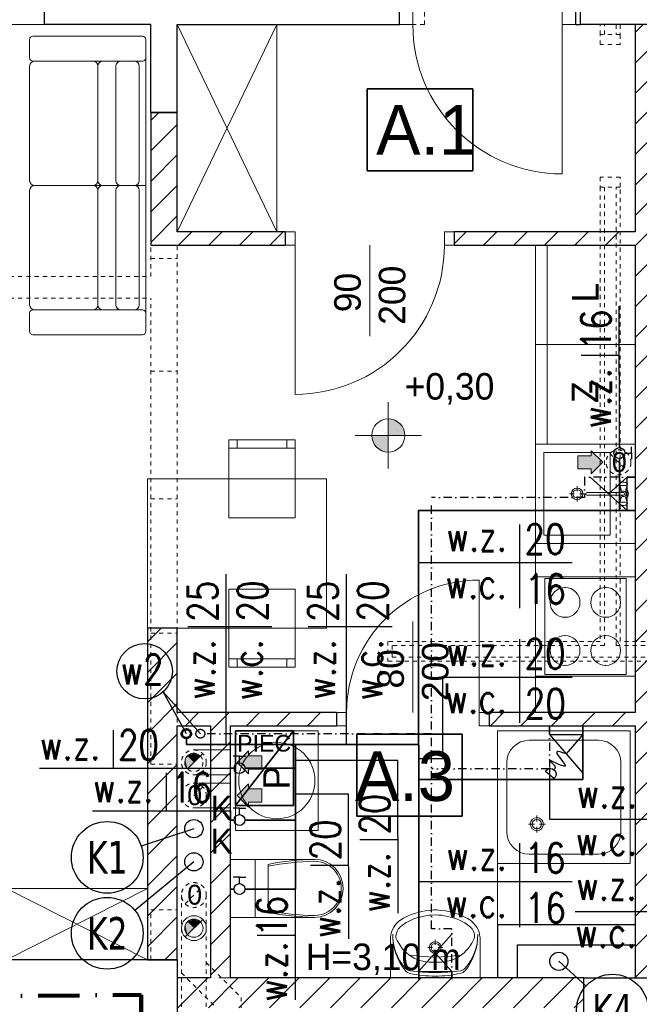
# Model space of a CAD drawing. Extents: x -220312 to -8310, y -91840 to 81907.
# Tile 27 of 128: x -188322 to -184587, y -3684 to 2255. Entities that reach past the tile are written whole.
import ezdxf
from ezdxf.enums import TextEntityAlignment as Align

# ---------------------------------------------------------------- set-up
doc = ezdxf.new("R2010")
doc.units = 0
doc.header["$MEASUREMENT"] = 0
doc.set_wipeout_variables(frame=1)
for name, pattern in [('CENTER2', [1.125, 0.75, -0.125, 0.125, -0.125]), ('DASHDOT', [1, 0.5, -0.25, 0, -0.25]), ('Hidden Line', [50, 25, -25]), ('Krawędzie ukryte', [150, 100, -50]), ('Kreski i kropki', [450, 250, -100, 0, -100])]:
    doc.linetypes.add(name, pattern=pattern)
for name, color, linetype in [('#armatura', 7, 'Continuous'), ('#kan_san-op', 34, 'Continuous'), ('#opisy', 252, 'Continuous'), ('BATERIA', 3, 'Continuous'), ('srednice', 3, 'Continuous')]:
    doc.layers.add(name, color=color, linetype=linetype)
for name, color, linetype, lineweight, true_color in [('Arch drzwi_Nr_Pióra__4', 7, 'Continuous', 9, 0x029e21), ('Arch okna_Nr_Pióra__4', 7, 'Continuous', 9, 0x029e21), ('arch wypelnienia_Nr_Pióra__89', 7, 'Continuous', 20, 0x71cebe), ('Arch wyposarzenie_Nr_Pióra__9', 7, 'Continuous', 13, 0x3dad99), ('Arch wyposazenie_Nr_Pióra__3', 7, 'Continuous', 18, 0xff6600), ('Arch wyposazenie_Nr_Pióra__9', 7, 'Continuous', 13, 0x3dad99), ('Arch ściany zewnętrzne_Nr_Pióra__9', 7, 'Continuous', 13, 0x3dad99)]:
    doc.layers.add(name, color=color, linetype=linetype, lineweight=lineweight, true_color=true_color)
for name, color, linetype, lineweight in [('Arch IS_Nr_Pióra__52', 34, 'Continuous', 25), ('Arch kominy_Nr_Pióra__1', 7, 'Continuous', 25), ('Arch kominy_Nr_Pióra__10', 134, 'Continuous', 18), ('Arch kominy_Nr_Pióra__21', 7, 'Continuous', 9), ('Arch opisy_Nr_Pióra__21', 7, 'Continuous', 9), ('arch wypelnienia_Nr_Pióra__21', 7, 'Continuous', 9), ('Arch wyposazenie_Nr_Pióra__26', 5, 'Continuous', 35), ('Arch ściany nośne_Nr_Pióra__21', 7, 'Continuous', 9), ('Arch ściany nośne_Nr_Pióra__27', 7, 'Continuous', 30), ('Drzwi ArchiCAD_Nr_Pióra__27', 7, 'Continuous', 30), ('Drzwi ArchiCAD_Nr_Pióra__5', 7, 'Continuous', 13), ('INWENT KONST. DREWNIANA_Nr_Pióra__20', 1, 'Continuous', 100), ('INWENT OPISY_Nr_Pióra__52', 34, 'Continuous', 25), ('INWENT RZĘDNE_Nr_Pióra__21', 7, 'Continuous', 9), ('INWENT WYMIARY_Nr_Pióra__21', 7, 'Continuous', 9), ('INWENT. DRZWI_Nr_Pióra__101', 8, 'Continuous', 13), ('INWENT.ŚCIANY_Nr_Pióra__1', 7, 'Continuous', 25), ('INWENT.ŚCIANY_Nr_Pióra__101', 8, 'Continuous', 13), ('IS_Ciepła_woda', 1, 'DASHDOT', 30), ('Istniejące stropy_Nr_Pióra__5', 7, 'Continuous', 13), ('PODKŁAD', 252, 'Continuous', 35), ('woda', 5, 'Continuous', 53), ('woda zimna', 5, 'Continuous', 35)]:
    doc.layers.add(name, color=color, linetype=linetype, lineweight=lineweight)
doc.styles.add('GENERATED_STYLE_2', font='txt')
doc.styles.add('GENERATED_STYLE_4', font='txt')
doc.styles.add('GENERATED_STYLE_6', font='txt')
doc.styles.add('GENERATED_STYLE_8', font='arial.ttf')
doc.styles.add('GLOWNE', font='verdana.ttf')
doc.styles.add('ROMANS', font='romans.shx', dxfattribs={"width": 0.85, "height": 0.11})
pattern_1 = [(45, (0, 0), (-91.92388, 91.92388), [])]

# ---------------------------------------------------------------- blocks, each defined once
blk = doc.blocks.new('parter')
at = {"layer": 'Arch ściany nośne_Nr_Pióra__21', "linetype": 'Continuous'}
h = blk.add_hatch(dxfattribs=at)
h.set_pattern_fill('Common_Brick', color=252, style=0, pattern_type=2)
h.set_pattern_definition(pattern_1)
h.paths.add_polyline_path([(-184972.4, 2644.9), (-184972.4, 2224.9), (-184942.4, 2224.9), (-184942.4, 2644.9)], flags=0)
h = blk.add_hatch(dxfattribs=at)
h.set_pattern_fill('Common_Brick', color=252, style=0, pattern_type=2)
h.set_pattern_definition(pattern_1)
h.paths.add_polyline_path([(-184612.4, 2224.9), (-184612.4, -3525.1), (-184432.4, -3525.1), (-184432.4, 2224.9)], flags=0)
h = blk.add_hatch(dxfattribs=at)
h.set_pattern_fill('Common_Brick', color=252, style=0, pattern_type=2)
h.set_pattern_definition(pattern_1)
h.paths.add_polyline_path([(-187372.4, 974.9), (-187372.4, 1694.9), (-187532.4, 1694.9), (-187532.4, 894.9)], flags=0)
h = blk.add_hatch(dxfattribs=at)
h.set_pattern_fill('Common_Brick', color=252, style=0, pattern_type=2)
h.set_pattern_definition(pattern_1)
h.paths.add_polyline_path([(-187372.4, 974.9), (-187532.4, 894.9), (-186722.4, 894.9), (-186722.4, 974.9)], flags=0)
h = blk.add_hatch(dxfattribs=at)
h.set_pattern_fill('Common_Brick', color=252, style=0, pattern_type=2)
h.set_pattern_definition(pattern_1)
h.paths.add_polyline_path([(-184612.4, 974.9), (-185702.4, 974.9), (-185702.4, 894.9), (-184612.4, 894.9)], flags=0)
h = blk.add_hatch(dxfattribs=at)
h.set_pattern_fill('Common_Brick', color=252, style=0, pattern_type=2)
h.set_pattern_definition(pattern_1)
h.paths.add_polyline_path([(-187372.4, -3415.1), (-187372.4, -1415.1), (-187552.4, -1415.1), (-187552.4, -3415.1)], flags=0)
h = blk.add_hatch(dxfattribs=at)
h.set_pattern_fill('Common_Brick', color=252, style=0, pattern_type=2)
h.set_pattern_definition(pattern_1)
h.paths.add_polyline_path([(-187372.4, -1925.1), (-187372.4, -2005.1), (-186412.4, -2005.1), (-186412.4, -1925.1)], flags=0)
h = blk.add_hatch(dxfattribs=at)
h.set_pattern_fill('Common_Brick', color=252, style=0, pattern_type=2)
h.set_pattern_definition(pattern_1)
h.paths.add_polyline_path([(-184612.4, -1925.1), (-185492.4, -1925.1), (-185492.4, -2005.1), (-184612.4, -2005.1)], flags=0)
h = blk.add_hatch(dxfattribs=at)
h.set_pattern_fill('Common_Brick', color=252, style=0, pattern_type=2)
h.set_pattern_definition(pattern_1)
h.paths.add_polyline_path([(-187052.4, -3525.1), (-187052.4, -2005.1), (-187172.4, -2005.1), (-187172.4, -3525.1)], flags=0)
h = blk.add_hatch(dxfattribs=at)
h.set_pattern_fill('Common_Brick', color=252, style=0, pattern_type=2)
h.set_pattern_definition(pattern_1)
h.paths.add_polyline_path([(-184922.4, -3525.1), (-187372.4, -3525.1), (-187372.4, -3705.1), (-184922.4, -3705.1)], flags=0)
at = {"layer": 'INWENT RZĘDNE_Nr_Pióra__21', "linetype": 'Continuous'}
for points in [[(-186100.3, -253), (-186000.3, -253), (-186008, -214.7), (-186029.6, -182.3), (-186062.1, -160.6), (-186100.3, -153)], [(-186100.3, -253), (-186200.3, -253), (-186192.7, -291.3), (-186171, -323.7), (-186138.6, -345.4), (-186100.3, -353)]]:
    blk.add_hatch(color=252, dxfattribs=at).paths.add_polyline_path(points, flags=0)
at = {"color": 252}
for p, q in [((-186227.1, 1343.6), (-186227.1, 1837.8)), ((-186227.1, 1837.8), (-185591.8, 1837.8)), ((-185591.8, 1837.8), (-185591.8, 1343.6)), ((-185591.8, 1343.6), (-186227.1, 1343.6)), ((-186290.4, -2549.8), (-186290.4, -2055.7)), ((-186290.4, -2055.7), (-185655.1, -2055.7)), ((-185655.1, -2055.7), (-185655.1, -2549.8)), ((-185655.1, -2549.8), (-186290.4, -2549.8))]:
    blk.add_line(p, q, dxfattribs=at)
at = {"layer": 'Arch IS_Nr_Pióra__52', "color": 252, "linetype": 'Continuous'}
for centre in [(-187272.4, -2625.1), (-187272.4, -2825.1), (-185072.4, -3425.1)]:
    blk.add_circle(centre, 55, dxfattribs=at)
at = {"layer": 'Arch kominy_Nr_Pióra__1', "color": 252, "linetype": 'Continuous'}
for points in [[(-184877.4, -485.1), (-184877.4, -345.1), (-184807.4, -415.1)], [(-184877.4, -455.1), (-184957.4, -375.1), (-184877.4, -375.1)], [(-184957.4, -455.1), (-184957.4, -375.1), (-184877.4, -455.1)], [(-186942.4, -2295.1), (-187012.4, -2225.1), (-186942.4, -2155.1)], [(-186862.4, -2265.1), (-186942.4, -2185.1), (-186862.4, -2185.1)], [(-186942.4, -2265.1), (-186942.4, -2185.1), (-186862.4, -2265.1)], [(-186942.4, -2495.1), (-187012.4, -2425.1), (-186942.4, -2355.1)], [(-186862.4, -2465.1), (-186942.4, -2385.1), (-186862.4, -2385.1)], [(-186942.4, -2465.1), (-186942.4, -2385.1), (-186862.4, -2465.1)]]:
    blk.add_solid(points, dxfattribs=at)
at = {"layer": 'Arch kominy_Nr_Pióra__21', "color": 252, "linetype": 'Continuous'}
for p, q in [((-184877.4, -345.1), (-184807.4, -415.1)), ((-184877.4, -375.1), (-184877.4, -345.1)), ((-184957.4, -375.1), (-184877.4, -375.1)), ((-184957.4, -375.1), (-184957.4, -455.1)), ((-184807.4, -415.1), (-184877.4, -485.1)), ((-184957.4, -455.1), (-184877.4, -455.1)), ((-184877.4, -455.1), (-184877.4, -485.1)), ((-187272.4, -2150.1), (-187052.4, -2150.1)), ((-187052.4, -2150.1), (-187052.4, -2300.1)), ((-186942.4, -2155.1), (-187012.4, -2225.1)), ((-186942.4, -2185.1), (-186942.4, -2155.1)), ((-186862.4, -2185.1), (-186942.4, -2185.1)), ((-186862.4, -2185.1), (-186862.4, -2265.1)), ((-187012.4, -2225.1), (-186942.4, -2295.1)), ((-187272.4, -2300.1), (-187052.4, -2300.1)), ((-186862.4, -2265.1), (-186942.4, -2265.1)), ((-186942.4, -2265.1), (-186942.4, -2295.1)), ((-187272.4, -2350.1), (-187052.4, -2350.1)), ((-187052.4, -2350.1), (-187052.4, -2500.1)), ((-186942.4, -2355.1), (-187012.4, -2425.1)), ((-186942.4, -2385.1), (-186942.4, -2355.1)), ((-187012.4, -2425.1), (-186942.4, -2495.1)), ((-186862.4, -2385.1), (-186942.4, -2385.1)), ((-186862.4, -2385.1), (-186862.4, -2465.1)), ((-186862.4, -2465.1), (-186942.4, -2465.1)), ((-186942.4, -2465.1), (-186942.4, -2495.1)), ((-187272.4, -2500.1), (-187052.4, -2500.1)), ((-187219.3, -3172.1), (-187325.4, -3278.2))]:
    blk.add_line(p, q, dxfattribs=at)
at = {"layer": 'Arch kominy_Nr_Pióra__21', "color": 252, "linetype": 'Hidden Line'}
for p, q in [((-184765.4, -362.1), (-184659.3, -468.2)), ((-187219.3, -2172.1), (-187325.4, -2278.2)), ((-187219.3, -2372.1), (-187325.4, -2478.2)), ((-187347.4, -3025.1), (-187347.4, -3705.1)), ((-187325.4, -3078.2), (-187219.3, -2972.1)), ((-187197.4, -3025.1), (-187197.4, -3705.1)), ((-187197.4, -3433), (-186987.4, -3643)), ((-187347.4, -3495.1), (-187137.4, -3705.1)), ((-186987.4, -3643), (-186987.4, -3705.1))]:
    blk.add_line(p, q, dxfattribs=at)
for centre, radius in [((-184712.4, -415.1), 75), ((-187272.4, -2225.1), 75), ((-187272.4, -2225.1), 55), ((-187272.4, -2425.1), 75), ((-187272.4, -3025.1), 75)]:
    blk.add_circle(centre, radius, dxfattribs=at)
at = {"layer": 'Arch kominy_Nr_Pióra__21', "color": 252, "linetype": 'Continuous'}
for radius in [75, 55]:
    blk.add_circle((-187272.4, -3225.1), radius, dxfattribs=at)
at = {"layer": 'Arch okna_Nr_Pióra__4', "color": 252, "linetype": 'Continuous'}
for p, q in [((-185952.4, 2224.9), (-185952.4, 2299.9)), ((-185052.4, 2224.9), (-185052.4, 2299.9)), ((-190482.4, 2224.9), (-188172.4, 2224.9)), ((-185952.4, 2224.9), (-186032.4, 2224.9)), ((-185052.4, 2224.9), (-185052.4, 1324.9)), ((-184972.4, 2224.9), (-185052.4, 2224.9)), ((-186212.4, 894.9), (-186212.4, 344.9)), ((-185952.4, -1375.1), (-185952.4, -1925.1))]:
    blk.add_line(p, q, dxfattribs=at)
blk.add_arc((-185052.4, 2224.9), 900, 180, 270, dxfattribs=at)
at = {"layer": 'Arch opisy_Nr_Pióra__21', "color": 252, "linetype": 'Continuous'}
for p, q in [((-186227.1, 1343.6), (-186227.1, 1837.8)), ((-186227.1, 1837.8), (-185591.8, 1837.8)), ((-185591.8, 1837.8), (-185591.8, 1343.6)), ((-185591.8, 1343.6), (-186227.1, 1343.6)), ((-186290.4, -2549.8), (-186290.4, -2055.7)), ((-186290.4, -2055.7), (-185655.1, -2055.7)), ((-185655.1, -2055.7), (-185655.1, -2549.8)), ((-185655.1, -2549.8), (-186290.4, -2549.8))]:
    blk.add_line(p, q, dxfattribs=at)
at = {"layer": 'arch wypelnienia_Nr_Pióra__21', "color": 252, "linetype": 'Continuous'}
for p, q in [((-187311.3, -2264), (-187233.5, -2186.3)), ((-187311.3, -3264), (-187233.5, -3186.3))]:
    blk.add_line(p, q, dxfattribs=at)
for centre, start, end in [((-187272.4, -2225.1), 45, 180), ((-187272.4, -2225.1), 180, 225), ((-187272.4, -3225.1), 45, 180), ((-187272.4, -3225.1), 180, 225)]:
    blk.add_arc(centre, 55, start, end, dxfattribs=at)
at = {"layer": 'arch wypelnienia_Nr_Pióra__89', "color": 252, "linetype": 'Continuous'}
for points in [[(-187311.3, -2264), (-187323.2, -2215), (-187311.3, -2186.3)], [(-187272.4, -2225.1), (-187311.3, -2186.3), (-187272.4, -2170.1)], [(-187311.3, -2264), (-187311.3, -2186.3), (-187272.4, -2225.1)], [(-187272.4, -2225.1), (-187272.4, -2170.1), (-187233.5, -2186.3)], [(-187323.2, -2246.2), (-187327.4, -2225.1), (-187323.2, -2215)], [(-187323.2, -2246.2), (-187323.2, -2215), (-187311.3, -2264)], [(-187311.3, -3264), (-187323.2, -3215), (-187311.3, -3186.3)], [(-187272.4, -3225.1), (-187311.3, -3186.3), (-187272.4, -3170.1)], [(-187311.3, -3264), (-187311.3, -3186.3), (-187272.4, -3225.1)], [(-187272.4, -3225.1), (-187272.4, -3170.1), (-187233.5, -3186.3)], [(-187323.2, -3246.2), (-187327.4, -3225.1), (-187323.2, -3215)], [(-187323.2, -3246.2), (-187323.2, -3215), (-187311.3, -3264)]]:
    blk.add_solid(points, dxfattribs=at)
at = {"layer": 'Arch wyposarzenie_Nr_Pióra__9', "color": 252, "linetype": 'Continuous'}
for p, q in [((-184962.4, -588.5), (-184962.4, -559.7)), ((-184704.9, -544.8), (-184706.4, -547.6)), ((-184694.4, -585), (-184706.4, -547.6)), ((-184706.4, -547.6), (-184704.9, -550.4)), ((-184704.9, -544.8), (-184701.2, -539.6)), ((-184704.9, -550.4), (-184700.8, -552.8)), ((-184697.7, -537.5), (-184701.2, -539.6)), ((-184700.8, -552.8), (-184694.4, -554.7)), ((-184692.4, -536), (-184697.7, -537.5)), ((-184694.4, -554.7), (-184686.5, -555.6)), ((-184685.9, -535.2), (-184692.4, -536)), ((-184686.5, -555.6), (-184678.2, -555.6)), ((-184678.9, -535.2), (-184685.9, -535.2)), ((-184672.4, -536), (-184678.9, -535.2)), ((-184678.2, -555.6), (-184670.4, -554.7)), ((-184667.1, -537.5), (-184672.4, -536)), ((-184670.4, -554.7), (-184664, -552.8)), ((-184670.3, -585), (-184658.4, -547.6)), ((-184663.6, -539.6), (-184667.1, -537.5)), ((-184664, -552.8), (-184659.8, -550.4)), ((-184659.8, -544.8), (-184663.6, -539.6)), ((-184658.4, -547.6), (-184659.8, -544.8)), ((-184659.8, -550.4), (-184658.4, -547.6)), ((-185007.9, -605.1), (-184979.1, -605.1)), ((-184962.4, -650.6), (-184962.4, -621.8)), ((-184945.7, -605.1), (-184916.9, -605.1)), ((-184681, -597.3), (-184901.2, -597.3)), ((-184901.2, -613), (-184681, -613)), ((-184694.4, -625.2), (-184706.4, -662.7)), ((-184670.3, -625.2), (-184658.4, -662.7)), ((-184704.9, -659.9), (-184706.4, -662.7)), ((-184706.4, -662.7), (-184704.9, -665.5)), ((-184700.8, -657.5), (-184704.9, -659.9)), ((-184704.9, -665.5), (-184701.2, -670.7)), ((-184701.2, -670.7), (-184697.7, -672.8)), ((-184694.4, -655.6), (-184700.8, -657.5)), ((-184697.7, -672.8), (-184692.4, -674.3)), ((-184686.5, -654.7), (-184694.4, -655.6)), ((-184692.4, -674.3), (-184685.9, -675.1)), ((-184678.2, -654.7), (-184686.5, -654.7)), ((-184685.9, -675.1), (-184678.9, -675.1)), ((-184678.9, -675.1), (-184672.4, -674.3)), ((-184670.4, -655.6), (-184678.2, -654.7)), ((-184672.4, -674.3), (-184667.1, -672.8)), ((-184664, -657.5), (-184670.4, -655.6)), ((-184667.1, -672.8), (-184663.6, -670.7)), ((-184659.8, -659.9), (-184664, -657.5)), ((-184659.8, -665.5), (-184663.6, -670.7)), ((-184658.4, -662.7), (-184659.8, -659.9)), ((-184659.8, -665.5), (-184658.4, -662.7)), ((-185442.4, -2035.1), (-185442.4, -3525.1)), ((-185442.4, -2035.1), (-185442.4, -2835.1)), ((-184642.4, -2035.1), (-185442.4, -2035.1)), ((-184642.4, -2035.1), (-184642.4, -2835.1)), ((-184833.6, -2091.4), (-185251.1, -2091.4)), ((-185386.1, -2226.4), (-185386.1, -2643.9)), ((-184698.6, -2226.4), (-184698.6, -2643.9)), ((-185204.6, -2581.8), (-185204.6, -2546.2)), ((-185220.1, -2597.3), (-185255.7, -2597.3)), ((-185204.6, -2648.5), (-185204.6, -2612.9)), ((-185153.4, -2597.3), (-185189, -2597.3)), ((-184833.6, -2778.9), (-185251.1, -2778.9)), ((-184642.4, -2835.1), (-185442.4, -2835.1)), ((-186087.3, -3525.1), (-186087.3, -3296.7)), ((-185817.4, -3325.1), (-185817.4, -3296.3)), ((-185547.3, -3525.1), (-185547.3, -3296.7)), ((-185834.1, -3341.8), (-185862.9, -3341.8)), ((-185817.4, -3387.3), (-185817.4, -3358.5)), ((-185771.9, -3341.8), (-185800.7, -3341.8)), ((-186087.3, -3525.1), (-185547.3, -3525.1)), ((-185732.2, -3525.1), (-185902.3, -3525.1))]:
    blk.add_line(p, q, dxfattribs=at)
for centre, radius in [((-184962.4, -605.1), 35), ((-184962.4, -605.1), 25), ((-186772.4, -2335.1), 230), ((-185204.6, -2597.3), 39.4), ((-185204.6, -2597.3), 28.1), ((-185817.4, -3341.8), 35), ((-185817.4, -3341.8), 25)]:
    blk.add_circle(centre, radius, dxfattribs=at)
for centre, radius, start, end in [((-184682.4, -605.1), 30, 117.97653, 164.77469), ((-184682.4, -605.1), 16.8, 208.05488, 151.94512), ((-184682.4, -605.1), 30, 297.97653, 62.02347), ((-184901.2, -605.1), 7.88, 90, 270), ((-184682.4, -605.1), 30, 195.22531, 242.02347), ((-184682.4, -605.1), 8, 280, 80), ((-185251.1, -2226.4), 135, 90, 180), ((-184833.6, -2226.4), 135, 0, 90), ((-185251.1, -2643.9), 135, 180, 270), ((-184833.6, -2643.9), 135, 270, 0), ((-185803.6, -3558.8), 444.2, 94.20524, 116.2597), ((-185817.3, -3461.8), 316.7, 76.43339, 103.56661), ((-185817.3, -3385.1), 270, 85.98758, 94.01242), ((-185831, -3558.8), 444.2, 63.7403, 85.79476), ((-185950, -3290.8), 137.4, 128.74542, 182.45518), ((-185903, -3349.7), 212.8, 117.15714, 128.68481), ((-185840.7, -3442.5), 293, 99.99776, 129.28506), ((-185793.9, -3442.5), 293, 50.71494, 80.00224), ((-185731.5, -3349.7), 212.8, 51.31519, 62.84286), ((-185684.5, -3290.8), 137.4, 357.54482, 51.25458), ((-185733.8, -3267), 339.6, 179.09275, 219.33522), ((-185768.3, -3265.3), 305.1, 179.32329, 221.47551), ((-185973.3, -3277), 80.9, 130.80161, 183.93061), ((-185900.8, -3267.1), 339.6, 320.74225, 0.98472), ((-185866.3, -3265.3), 305.1, 318.60196, 0.75418), ((-185661.2, -3277), 80.9, 356.06939, 49.19839), ((-185830.2, -3194.1), 240.7, 201.55193, 237.15578), ((-185804.4, -3194.1), 240.7, 302.84422, 338.44807), ((-185817.3, -2414.4), 984.9, 261.17345, 278.82043), ((-185836.6, -3190.2), 240.6, 238.94394, 274.60598), ((-185797.9, -3190.2), 240.6, 265.39402, 301.05606), ((-185963.2, -3437.5), 45, 221.47551, 262.16955), ((-185961.7, -3453.8), 45, 219.33522, 257.30598), ((-185823, -2838.3), 675.9, 257.30598, 270.51028), ((-185812.1, -2339), 1153.8, 262.16955, 269.75502), ((-185823.8, -2339.1), 1153.8, 270.32245, 277.90792), ((-185812.2, -2838.3), 675.9, 269.56719, 282.77149), ((-185671.2, -3437.3), 45, 277.90792, 318.60197), ((-185672.7, -3453.6), 45, 282.77149, 320.74225)]:
    blk.add_arc(centre, radius, start, end, dxfattribs=at)
at = {"layer": 'Arch wyposazenie_Nr_Pióra__26', "color": 252, "linetype": 'Continuous'}
for p, q in [((-186672.4, -2035.1), (-187022.4, -2485.1)), ((-187022.4, -2035.1), (-186672.4, -2035.1)), ((-187022.4, -2485.1), (-187022.4, -2035.1)), ((-186672.4, -2035.1), (-186672.4, -2485.1)), ((-186672.4, -2485.1), (-187022.4, -2485.1))]:
    blk.add_line(p, q, dxfattribs=at)
at = {"layer": 'Arch wyposazenie_Nr_Pióra__3', "color": 252, "linetype": 'Continuous'}
for p, q in [((-184612.4, -1105.1), (-185212.4, -1105.1)), ((-185212.4, -1705.1), (-185212.4, -1105.1)), ((-184667.4, -1115.1), (-185157.4, -1115.1)), ((-185157.4, -1115.1), (-185157.4, -1695.1)), ((-184667.4, -1695.1), (-184667.4, -1115.1)), ((-184612.4, -1705.1), (-184612.4, -1105.1)), ((-184612.4, -1705.1), (-185212.4, -1705.1)), ((-185157.4, -1695.1), (-184667.4, -1695.1))]:
    blk.add_line(p, q, dxfattribs=at)
for centre, start, end in [((-185034.9, -1260.1), 90, 270), ((-185034.9, -1260.1), 270, 90), ((-184789.9, -1260.1), 90, 270), ((-184789.9, -1260.1), 270, 90), ((-185034.9, -1550.1), 90, 270), ((-185034.9, -1550.1), 270, 90), ((-184789.9, -1550.1), 90, 270), ((-184789.9, -1550.1), 270, 90)]:
    blk.add_arc(centre, 90, start, end, dxfattribs=at)
for p in [(-185034.9, -1170.1), (-184789.9, -1170.1), (-185034.9, -1350.1), (-184789.9, -1350.1), (-185034.9, -1460.1), (-184789.9, -1460.1), (-185034.9, -1640.1), (-184789.9, -1640.1)]:
    blk.add_point(p, dxfattribs=at)
at = {"layer": 'Arch wyposazenie_Nr_Pióra__9', "color": 252, "linetype": 'Continuous'}
for p, q in [((-186772.4, 2224.9), (-187372.4, 974.9)), ((-186772.4, 974.9), (-187372.4, 2224.9)), ((-186772.4, 974.9), (-186772.4, 2224.9)), ((-188242.4, 2154.9), (-187582.4, 2154.9)), ((-188262.4, 2024.9), (-188262.4, 2134.9)), ((-187562.4, 2134.9), (-187562.4, 2024.9)), ((-187562.4, 2024.9), (-187562.4, 1254.9)), ((-188262.4, 1284.9), (-188262.4, 1974.9)), ((-187582.4, 2004.9), (-188242.4, 2004.9)), ((-188232.4, 2004.9), (-187881, 2004.9)), ((-187851, 1974.9), (-187851, 1284.9)), ((-187851, 1974.9), (-187851, 1284.9)), ((-187632.4, 2004.9), (-187821, 2004.9)), ((-187742.4, 1974.9), (-187742.4, 1284.9)), ((-187602.4, 1284.9), (-187602.4, 1974.9)), ((-187881, 1254.9), (-188232.4, 1254.9)), ((-187881, 1254.9), (-188232.4, 1254.9)), ((-187821, 1254.9), (-187881, 1254.9)), ((-187821, 1254.9), (-187881, 1254.9)), ((-187821, 1254.9), (-187632.4, 1254.9)), ((-187821, 1254.9), (-187632.4, 1254.9)), ((-187562.4, 1254.9), (-187632.4, 1254.9)), ((-187562.4, 1254.9), (-187632.4, 1254.9)), ((-187562.4, 484.9), (-187562.4, 1254.9)), ((-188262.4, 1224.9), (-188262.4, 534.9)), ((-187851, 534.9), (-187851, 1224.9)), ((-187851, 534.9), (-187851, 1224.9)), ((-187742.4, 534.9), (-187742.4, 1224.9)), ((-187602.4, 1224.9), (-187602.4, 534.9)), ((-185212.4, 894.9), (-185212.4, 294.9)), ((-184612.4, 894.9), (-185212.4, 894.9)), ((-185212.4, 894.9), (-185212.4, -1925.1)), ((-185142.4, 894.9), (-185142.4, 294.9)), ((-184612.4, 294.9), (-184612.4, 894.9)), ((-188262.4, 484.9), (-188262.4, 374.9)), ((-187582.4, 504.9), (-188242.4, 504.9)), ((-188232.4, 504.9), (-187881, 504.9)), ((-187632.4, 504.9), (-187821, 504.9)), ((-187562.4, 374.9), (-187562.4, 484.9)), ((-188242.4, 354.9), (-187582.4, 354.9)), ((-185212.4, 294.9), (-184612.4, 294.9)), ((-185212.4, -305.1), (-185212.4, 294.9)), ((-185212.4, 294.9), (-184612.4, 294.9)), ((-185142.4, -305.1), (-185142.4, 294.9)), ((-184612.4, 294.9), (-184612.4, -305.1)), ((-187062.4, -280.1), (-187062.4, -750.1)), ((-186662.4, -280.1), (-187062.4, -280.1)), ((-187012.4, -330.1), (-187012.4, -280.1)), ((-186712.4, -330.1), (-186712.4, -280.1)), ((-186662.4, -750.1), (-186662.4, -280.1)), ((-187062.4, -330.1), (-186662.4, -330.1)), ((-185212.4, -305.1), (-184612.4, -305.1)), ((-184612.4, -305.1), (-185212.4, -305.1)), ((-185212.4, -305.1), (-185212.4, -905.1)), ((-184662.4, -305.1), (-185162.4, -305.1)), ((-185162.4, -855.1), (-185162.4, -355.1)), ((-185162.4, -355.1), (-184762.4, -355.1)), ((-184762.4, -355.1), (-184762.4, -855.1)), ((-184612.4, -305.1), (-184612.4, -905.1)), ((-186472.4, -515.1), (-187552.4, -515.1)), ((-187552.4, -515.1), (-187552.4, -1415.1)), ((-186472.4, -1415.1), (-186472.4, -515.1)), ((-187062.4, -750.1), (-186662.4, -750.1)), ((-184762.4, -855.1), (-185162.4, -855.1)), ((-185212.4, -905.1), (-184612.4, -905.1)), ((-187062.4, -1650.1), (-187062.4, -1180.1)), ((-187062.4, -1180.1), (-186662.4, -1180.1)), ((-186662.4, -1180.1), (-186662.4, -1650.1)), ((-187552.4, -1415.1), (-186472.4, -1415.1)), ((-187062.4, -1600.1), (-186662.4, -1600.1)), ((-187012.4, -1600.1), (-187012.4, -1650.1)), ((-186712.4, -1600.1), (-186712.4, -1650.1)), ((-186662.4, -1650.1), (-187062.4, -1650.1)), ((-187022.4, -2035.1), (-187022.4, -2635.1)), ((-186522.4, -2035.1), (-187022.4, -2035.1)), ((-186522.4, -2635.1), (-186522.4, -2035.1)), ((-187022.4, -2635.1), (-186522.4, -2635.1)), ((-186902.4, -2810.1), (-187052.4, -2810.1)), ((-186546.3, -2810.1), (-186902.4, -2810.1)), ((-186902.4, -2810.1), (-186902.4, -3160.1)), ((-186824.6, -3129.9), (-186824.6, -2840.3)), ((-188402.4, -2985.1), (-187552.4, -3415.1)), ((-187552.4, -2985.1), (-188402.4, -3415.1)), ((-187552.4, -2985.1), (-188402.4, -2985.1)), ((-186902.4, -3160.1), (-187052.4, -3160.1)), ((-186546.3, -3160.1), (-186902.4, -3160.1))]:
    blk.add_line(p, q, dxfattribs=at)
for centre, radius, start, end in [((-188242.4, 2134.9), 20, 90, 180), ((-187582.4, 2134.9), 20, 0, 90), ((-188242.4, 2024.9), 20, 180, 270), ((-187582.4, 2024.9), 20, 270, 0), ((-188232.4, 1974.9), 30, 90, 180), ((-187881, 1974.9), 30, 0, 90), ((-187821, 1974.9), 30, 90, 180), ((-187712.4, 1974.9), 30, 90, 180), ((-187632.4, 1974.9), 30, 0, 90), ((-188232.4, 1284.9), 30, 180, 270), ((-188232.4, 1224.9), 30, 90, 180), ((-187881, 1284.9), 30, 270, 0), ((-187881, 1224.9), 30, 0, 90), ((-187821, 1284.9), 30, 180, 270), ((-187821, 1224.9), 30, 90, 180), ((-187712.4, 1284.9), 30, 180, 270), ((-187712.4, 1224.9), 30, 90, 180), ((-187632.4, 1284.9), 30, 270, 0), ((-187632.4, 1224.9), 30, 0, 90), ((-188232.4, 534.9), 30, 180, 270), ((-187881, 534.9), 30, 270, 0), ((-187821, 534.9), 30, 180, 270), ((-187712.4, 534.9), 30, 180, 270), ((-187632.4, 534.9), 30, 270, 0), ((-188242.4, 484.9), 20, 90, 180), ((-187582.4, 484.9), 20, 0, 90), ((-188242.4, 374.9), 20, 180, 270), ((-187582.4, 374.9), 20, 270, 0)]:
    blk.add_arc(centre, radius, start, end, dxfattribs=at)
for centre, major_axis, start_param, end_param in [((-186526.3, -4311.3), (0, 1501.3), 0.013398, 0.201367), ((-186526.3, -4311.3), (0, 1489.9), 0.013398, 0.202926), ((-186546.3, -2985.1), (0, 163.6), 3.141593, 6.298351), ((-186546.3, -2985.1), (0, 175), 3.141593, 6.283185), ((-186526.3, -1659), (0, 1489.9), 2.938667, 3.128195), ((-186526.3, -1659), (0, 1501.3), 2.940225, 3.128195)]:
    blk.add_ellipse(centre, major_axis=major_axis, ratio=0.99359, start_param=start_param, end_param=end_param, dxfattribs=at)
at = {"layer": 'Arch ściany nośne_Nr_Pióra__27', "color": 252, "linetype": 'Continuous'}
for p, q in [((-184972.4, 2644.9), (-184972.4, 2224.9)), ((-184942.4, 2224.9), (-184942.4, 2644.9)), ((-184972.4, 2224.9), (-184942.4, 2224.9)), ((-184432.4, 2224.9), (-184612.4, 2224.9)), ((-184612.4, 2224.9), (-184612.4, 974.9)), ((-187532.4, 1694.9), (-187532.4, 894.9)), ((-187372.4, 1694.9), (-187532.4, 1694.9)), ((-187372.4, 974.9), (-187372.4, 1694.9)), ((-186722.4, 974.9), (-187372.4, 974.9)), ((-186722.4, 974.9), (-186722.4, 894.9)), ((-184612.4, 974.9), (-185702.4, 974.9)), ((-185702.4, 974.9), (-185702.4, 894.9)), ((-187532.4, 894.9), (-186722.4, 894.9)), ((-185702.4, 894.9), (-184612.4, 894.9)), ((-184612.4, 894.9), (-184612.4, -1925.1)), ((-187552.4, -1415.1), (-187552.4, -3415.1)), ((-187372.4, -1415.1), (-187552.4, -1415.1)), ((-187372.4, -1925.1), (-187372.4, -1415.1)), ((-186412.4, -1925.1), (-187372.4, -1925.1)), ((-186412.4, -1925.1), (-186412.4, -2005.1)), ((-184612.4, -1925.1), (-185492.4, -1925.1)), ((-185492.4, -1925.1), (-185492.4, -2005.1)), ((-187372.4, -2005.1), (-187172.4, -2005.1)), ((-187372.4, -3415.1), (-187372.4, -2005.1)), ((-187172.4, -2005.1), (-187172.4, -3525.1)), ((-187052.4, -2005.1), (-186412.4, -2005.1)), ((-187052.4, -3525.1), (-187052.4, -2005.1)), ((-185492.4, -2005.1), (-184612.4, -2005.1)), ((-184612.4, -2005.1), (-184612.4, -3525.1)), ((-184612.4, -3205.1), (-185442.4, -3205.1)), ((-185442.4, -3205.1), (-185442.4, -3525.1)), ((-185322.4, -3325.1), (-184612.4, -3325.1)), ((-185322.4, -3525.1), (-185322.4, -3325.1)), ((-187552.4, -3415.1), (-187372.4, -3415.1)), ((-187372.4, -3525.1), (-187372.4, -3705.1)), ((-187172.4, -3525.1), (-187372.4, -3525.1)), ((-184922.4, -3525.1), (-187052.4, -3525.1)), ((-184922.4, -3705.1), (-184922.4, -3525.1)), ((-184612.4, -3525.1), (-184432.4, -3525.1))]:
    blk.add_line(p, q, dxfattribs=at)
at = {"layer": 'Arch ściany zewnętrzne_Nr_Pióra__9', "color": 252, "linetype": 'Continuous'}
blk.add_line((-187052.4, -3160.1), (-187052.4, -2810.1), dxfattribs=at)
at = {"layer": 'Drzwi ArchiCAD_Nr_Pióra__27', "color": 252, "linetype": 'Continuous'}
for p, q in [((-186722.4, 974.9), (-186722.4, 894.9)), ((-185702.4, 974.9), (-185702.4, 894.9)), ((-186412.4, -1925.1), (-186412.4, -2005.1)), ((-185492.4, -1925.1), (-185492.4, -2005.1))]:
    blk.add_line(p, q, dxfattribs=at)
at = {"layer": 'Drzwi ArchiCAD_Nr_Pióra__5', "color": 252, "linetype": 'Continuous'}
for p, q in [((-186722.4, 974.9), (-186722.4, 894.9)), ((-186662.4, 974.9), (-186722.4, 974.9)), ((-186662.4, 894.9), (-186662.4, 974.9)), ((-185762.4, 974.9), (-185762.4, 894.9)), ((-185702.4, 974.9), (-185762.4, 974.9)), ((-185702.4, 894.9), (-185702.4, 974.9)), ((-186722.4, 894.9), (-186662.4, 894.9)), ((-186662.4, 894.9), (-186662.4, -5.1)), ((-185762.4, 894.9), (-185702.4, 894.9)), ((-185552.4, -1925.1), (-185552.4, -1125.1)), ((-186412.4, -1925.1), (-186412.4, -2005.1)), ((-186352.4, -1925.1), (-186412.4, -1925.1)), ((-186352.4, -2005.1), (-186352.4, -1925.1)), ((-185552.4, -1925.1), (-185552.4, -2005.1)), ((-185492.4, -1925.1), (-185552.4, -1925.1)), ((-185492.4, -2005.1), (-185492.4, -1925.1)), ((-186412.4, -2005.1), (-186352.4, -2005.1)), ((-185552.4, -2005.1), (-185492.4, -2005.1))]:
    blk.add_line(p, q, dxfattribs=at)
for centre, radius, start, end in [((-186662.4, 894.9), 900, 270, 0), ((-185552.4, -1925.1), 800, 90, 180)]:
    blk.add_arc(centre, radius, start, end, dxfattribs=at)
at = {"layer": 'INWENT KONST. DREWNIANA_Nr_Pióra__20', "color": 252, "linetype": 'Kreski i kropki'}
for p, q in [((-190911.7, -3657.5), (-187590.4, -3627.7)), ((-187590.4, -3627.7), (-187601.8, -9993))]:
    blk.add_line(p, q, dxfattribs=at)
at = {"layer": 'INWENT RZĘDNE_Nr_Pióra__21', "color": 252, "linetype": 'Continuous'}
for p, q in [((-186100.3, -453), (-186100.3, -53)), ((-186300.3, -253), (-185900.3, -253))]:
    blk.add_line(p, q, dxfattribs=at)
blk.add_circle((-186100.3, -253), 100, dxfattribs=at)
at = {"layer": 'INWENT. DRZWI_Nr_Pióra__101', "color": 252, "linetype": 'Hidden Line'}
for p, q in [((-184822.4, 2104.9), (-184822.4, 2164.9)), ((-184702.4, 2164.9), (-184702.4, 2104.9)), ((-184702.4, 2104.9), (-184822.4, 2104.9)), ((-184822.4, 1304.9), (-184822.4, 1244.9)), ((-184702.4, 1304.9), (-184822.4, 1304.9)), ((-184702.4, 1244.9), (-184702.4, 1304.9))]:
    blk.add_line(p, q, dxfattribs=at)
at = {"layer": 'INWENT.ŚCIANY_Nr_Pióra__1', "color": 252, "linetype": 'Continuous'}
for p, q in [((-188172.4, 2224.9), (-188172.4, 2644.9)), ((-186032.4, 2224.9), (-186032.4, 2644.9)), ((-184942.4, 2224.9), (-184942.4, 2644.9)), ((-187532.4, 2224.9), (-188172.4, 2224.9)), ((-187532.4, 1694.9), (-187532.4, 2224.9)), ((-187372.4, 2224.9), (-186032.4, 2224.9)), ((-187372.4, 1694.9), (-187372.4, 2224.9)), ((-184282.4, 2224.9), (-184942.4, 2224.9)), ((-187532.4, 1694.9), (-187372.4, 1694.9)), ((-187372.4, -3415.1), (-190782.4, -3415.1)), ((-187372.4, -3415.1), (-187372.4, -10015.1)), ((-184922.4, -3525.1), (-184122.4, -3525.1)), ((-184922.4, -4085.1), (-184922.4, -3525.1))]:
    blk.add_line(p, q, dxfattribs=at)
at = {"layer": 'INWENT.ŚCIANY_Nr_Pióra__101', "color": 252, "linetype": 'Hidden Line'}
for p, q in [((-185882.4, 2224.9), (-185882.4, 2644.9)), ((-185882.4, 2224.9), (-186032.4, 2224.9)), ((-184822.4, 2164.9), (-184822.4, 2224.9)), ((-184797.4, 2164.9), (-184797.4, 2224.9)), ((-184727.4, 2224.9), (-184727.4, 2164.9)), ((-184702.4, 2224.9), (-184702.4, 2164.9)), ((-184702.4, 2164.9), (-184822.4, 2164.9)), ((-184822.4, 1244.9), (-184822.4, -1495.1)), ((-184702.4, 1244.9), (-184822.4, 1244.9)), ((-184797.4, 1244.9), (-184797.4, -1520.1)), ((-184727.4, -1520.1), (-184727.4, 1244.9)), ((-184702.4, -1495.1), (-184702.4, 1244.9)), ((-187532.4, 704.9), (-187532.4, 894.9)), ((-187372.4, -2235.1), (-187372.4, 894.9)), ((-187532.4, 814.9), (-187372.4, 814.9)), ((-188382.4, 704.9), (-187532.4, 704.9)), ((-188382.4, 574.9), (-187532.4, 574.9)), ((-187532.4, -2235.1), (-187532.4, 574.9)), ((-187532.4, 134.9), (-187372.4, 134.9)), ((-187532.4, -635.1), (-187372.4, -635.1)), ((-187532.4, -1445.1), (-187372.4, -1445.1)), ((-184822.4, -1495.1), (-186102.4, -1495.1)), ((-186102.4, -1495.1), (-186102.4, -1615.1)), ((-184797.4, -1520.1), (-186077.4, -1520.1)), ((-186077.4, -1520.1), (-186077.4, -1590.1)), ((-184352.4, -1520.1), (-184727.4, -1520.1)), ((-184352.4, -1495.1), (-184702.4, -1495.1)), ((-186077.4, -1590.1), (-184352.4, -1590.1)), ((-186102.4, -1615.1), (-184352.4, -1615.1)), ((-187532.4, -2235.1), (-187372.4, -2235.1)), ((-187532.4, -3115.1), (-187372.4, -3115.1)), ((-187532.4, -3415.1), (-187532.4, -3115.1)), ((-187372.4, -3115.1), (-187372.4, -3415.1))]:
    blk.add_line(p, q, dxfattribs=at)
at = {"layer": 'Istniejące stropy_Nr_Pióra__5', "color": 252, "linetype": 'Krawędzie ukryte'}
blk.add_line((-184922.4, -3525.1), (-187372.4, -3525.1), dxfattribs=at)
at = {"layer": 'Arch drzwi_Nr_Pióra__4', "color": 252, "linetype": 'Continuous', "style": 'GENERATED_STYLE_6'}
for s, p in [('90', (-186266.6, 490.3)), ('200', (-185997.9, 414.1)), ('200', (-185737.9, -1855.9)), ('80', (-186006.6, -1779.7))]:
    blk.add_text(s, height=160, rotation=90, dxfattribs=at).set_placement(p)
at = {"layer": 'Arch kominy_Nr_Pióra__10', "color": 252, "linetype": 'Continuous', "style": 'GENERATED_STYLE_6'}
for p in [(-184752.4, -473.3), (-187312.4, -2483.3), (-187312.4, -3083.3)]:
    blk.add_text('0', height=120, dxfattribs=at).set_placement(p)
at = {"layer": 'Arch opisy_Nr_Pióra__21', "color": 252, "linetype": 'Continuous'}
for s, height, style, p in [('A.1', 300, 'GENERATED_STYLE_4', (-186173.8, 1440.7)), ('PIEC', 100, 'GENERATED_STYLE_8', (-187011.8, -2159.6)), ('A.3', 300, 'GENERATED_STYLE_4', (-186301.3, -2457.8))]:
    blk.add_text(s, height=height, dxfattribs=dict(at, style=style)).set_placement(p)
at = {"layer": 'Arch wyposazenie_Nr_Pióra__9', "color": 252, "linetype": 'Continuous', "style": 'GENERATED_STYLE_6'}
for s, p in [('L', (-184832.8, 549.1)), ('Z', (-184834.1, -58.5)), ('P', (-186694.1, -2388.5))]:
    blk.add_text(s, height=160, rotation=90, dxfattribs=at).set_placement(p)
at = {"layer": 'INWENT OPISY_Nr_Pióra__52', "color": 252, "linetype": 'Continuous', "style": 'GENERATED_STYLE_6'}
for p in [(-187172.4, -2575), (-187172.4, -2775)]:
    blk.add_text('K', height=150, dxfattribs=at).set_placement(p)
at = {"layer": 'INWENT RZĘDNE_Nr_Pióra__21', "color": 252, "insert": (-186002.4, -66.7), "char_height": 160, "attachment_point": 7, "style": 'GENERATED_STYLE_2'}
blk.add_mtext('{+0,30}', dxfattribs=at)
at = {"layer": 'INWENT WYMIARY_Nr_Pióra__21', "color": 252, "linetype": 'Continuous', "style": 'GENERATED_STYLE_2'}
blk.add_text('H=3,10 m', height=160, dxfattribs=at).set_placement((-186597.8, -3478))
blk = doc.blocks.new('123')
at = {"layer": 'BATERIA'}
for p, q in [((3328807.82, 5990842.9), (3328807.82, 5990847.57)), ((3328827.82, 5990842.9), (3328807.82, 5990820.42)), ((3328807.82, 5990842.9), (3328817.82, 5990831.66)), ((3328827.82, 5990842.9), (3328807.82, 5990842.9)), ((3328827.82, 5990842.9), (3328827.82, 5990847.57))]:
    blk.add_line(p, q, dxfattribs=at)
blk = doc.blocks.new('zawór')
at = {"layer": '#armatura', "color": 6}
for p, q in [((35456.52, -2395.35), (35452.78, -2395.35)), ((35456.52, -2399.32), (35456.52, -2395.35)), ((35456.52, -2395.35), (35460.27, -2395.35))]:
    blk.add_line(p, q, dxfattribs=at)
blk.add_circle((35456.52, -2402.6), 3.28, dxfattribs=at)
blk = doc.blocks.new('WANBATERIA')
at = {"layer": 'BATERIA'}
for p, q in [((-7.33, 26.43), (-12.48, 22.2)), ((-10, 0), (10, 23.27)), ((10, 0), (0, 11.63))]:
    blk.add_line(p, q, dxfattribs=at)
blk.add_arc((-9.5, 23.82), 3.39, 208.55521, 50.14282, dxfattribs=at)
blk.add_spline([(0, 11.63), (-5.62, 10.58), (-0.67, 19.12), (-10.12, 15.53), (-6.75, 20.47), (-7.42, 21.14)], degree=3, dxfattribs=at)
blk = doc.blocks.new('A$C2C9D34AD')
at = {"layer": '#armatura', "color": 3}
for p, q in [((45.8, 200.2), (-0.9, 200)), ((46.7, 0.2), (45.8, 200.2)), ((46.7, 0.2), (0, 0))]:
    blk.add_line(p, q, dxfattribs=at)
at = {"layer": '#armatura', "lineweight": 30, "xscale": -10, "yscale": 10, "zscale": 10, "rotation": 270.2452055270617}
blk.add_blockref('WANBATERIA', (46.2, 100.2), dxfattribs=at)
blk = doc.blocks.new('A$C38944C4B')
at = {"rotation": 359.7547680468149}
blk.add_blockref('A$C2C9D34AD', (-0.8, -200), dxfattribs=at)

msp = doc.modelspace()

# ---------------------------------------------------------------- linework, layer by layer
at = {"layer": '#kan_san-op', "color": 7}
for p, q in [((-187272.4, -2625.1), (-187589.3, -2730)), ((-187272.4, -2825.1), (-187627.8, -3118.6)), ((-185072.4, -3425.1), (-184909.2, -3573.8))]:
    msp.add_line(p, q, dxfattribs=at)
at = {"layer": '#kan_san-op', "lineweight": 30}
for centre in [(-187272.4, -2625.1), (-187272.4, -2825.1), (-185072.4, -3425.1), (-185072.4, -3425.1)]:
    msp.add_circle(centre, 55, dxfattribs=at)
at = {"layer": '#kan_san-op', "color": 7, "extrusion": (0, 0, -1)}
for centre in [(-187794.6, -2797.9), (-187794.6, -3256.2), (-184749.3, -3719.4)]:
    msp.add_ellipse(centre, major_axis=(-152.9, -152.9), ratio=1, start_param=3.926991, end_param=10.210176, dxfattribs=at)
at = {"layer": '#opisy', "color": 7}
for p, q in [((-187317.8, -2052), (-187458, -1800.1)), ((-187458, -1800.1), (-187233.2, -2052))]:
    msp.add_line(p, q, dxfattribs=at)
msp.add_circle((-187569.3, -1675.5), 167, dxfattribs=at)
at = {"layer": 'IS_Ciepła_woda', "ltscale": 100}
for p, q in [((-184916.7, -505.3), (-184916.7, -628.2)), ((-184613, -505.3), (-184916.7, -505.3)), ((-185840.3, -3228.9), (-185840.4, -628.2)), ((-184916.7, -628.2), (-185840.4, -628.2)), ((-185128.4, -2005.1), (-185128.4, -2263.5)), ((-185840.3, -2051.9), (-187206.4, -2052)), ((-185128.4, -2263.5), (-185840.3, -2263.5)), ((-185717.3, -3228.9), (-185840.3, -3228.9)), ((-185717.3, -3532.7), (-185717.3, -3228.9))]:
    msp.add_line(p, q, dxfattribs=at)
at = {"layer": 'IS_Ciepła_woda', "linetype": 'CENTER2', "ltscale": 300}
msp.add_circle((-187233.2, -2052), 26.8, dxfattribs=at)
at = {"layer": 'srednice', "color": 7}
for p, q in [((-184707.5, -304.3), (-184707.8, 526.6)), ((-184937.6, 230.4), (-184707.8, 230.4)), ((-185308.6, -789.4), (-185308.6, -1294.6)), ((-185917.5, -1019.2), (-184993, -1019.2)), ((-187078.7, -2117.2), (-187078.7, -1090.4)), ((-186353.1, -2117.2), (-186353.1, -1090.4)), ((-187308.5, -1406), (-186803.3, -1406)), ((-186582.9, -1406), (-186077.7, -1406)), ((-185308.6, -1481.1), (-185308.6, -1986.3)), ((-185770.8, -1710.9), (-184993, -1710.9)), ((-185770.8, -2201.4), (-185770.8, -1710.9)), ((-187759.3, -2030.5), (-187759.3, -2260.3)), ((-186042, -2213.6), (-186660.6, -2213.6)), ((-186041.7, -3133.6), (-186042, -2213.6)), ((-185917.4, -2201.4), (-185770.8, -2201.4)), ((-188203.3, -2260.5), (-187052.4, -2260.2)), ((-187439.3, -2287.6), (-187439.3, -2517.4)), ((-185128.4, -2263.5), (-185128.4, -2567.6)), ((-186339.4, -2415.9), (-186660.6, -2415.9)), ((-186339.1, -3289), (-186339.4, -2415.9)), ((-187883.3, -2517.7), (-187052.4, -2517.4)), ((-187052.4, -2517.4), (-187052.4, -2572.9)), ((-185128.4, -2567.6), (-184207.3, -2567.6)), ((-186271.7, -2689.5), (-186041.9, -2689.5)), ((-185308.6, -2713.1), (-185308.6, -3218.3)), ((-186569.1, -2844.9), (-186339.3, -2844.9)), ((-185917.4, -2942.9), (-184993, -2942.9)), ((-186660.3, -3658.1), (-186660.6, -2989)), ((-184974.1, -3123.7), (-183884, -3123.7)), ((-186890.4, -3267.6), (-186660.6, -3267.6))]:
    msp.add_line(p, q, dxfattribs=at)
at = {"layer": 'woda'}
msp.add_circle((-187317.8, -2052), 26.8, dxfattribs=at)
at = {"layer": 'woda zimna', "color": 5}
for p, q in [((-184707.5, -304.3), (-184707.5, -326.3)), ((-184707.5, -391.8), (-184707.5, -705.3)), ((-185917.3, -3532.7), (-185917.5, -705.3)), ((-184613, -705.3), (-185917.5, -705.3)), ((-184928.4, -2005.1), (-184928.3, -2328.7)), ((-187317.8, -2078.8), (-187317.8, -2117.2)), ((-185917.4, -2117.1), (-187317.8, -2117.2)), ((-186660.6, -2989), (-186660.6, -2117.2)), ((-187052.4, -2260.2), (-187030.4, -2260.2)), ((-186964.9, -2260.2), (-186660.6, -2260.2)), ((-184928.3, -2328.7), (-185917.4, -2328.7)), ((-187052.4, -2572.9), (-187030.4, -2572.9)), ((-186964.9, -2572.9), (-186660.6, -2572.9)), ((-187052.4, -2989), (-187030.4, -2989)), ((-186964.9, -2989), (-186660.6, -2989))]:
    msp.add_line(p, q, dxfattribs=at)

# ---------------------------------------------------------------- block references
at = {"layer": 'BATERIA', "xscale": 10, "yscale": 10, "zscale": 10}
for p, rotation in [((-60097971.7, 33278783.3), 270.0084058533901), ((33093571.3, 59909826.1), 180.00840585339)]:
    msp.add_blockref('123', p, dxfattribs=dict(at, rotation=rotation))
at = {"layer": 'IS_Ciepła_woda', "ltscale": 10, "rotation": 270}
msp.add_blockref('A$C38944C4B', (-184928.4, -2011.6), dxfattribs=at)
at = {"layer": 'PODKŁAD'}
msp.add_blockref('parter', (0, 0), dxfattribs=at)
at = {"layer": 'woda zimna', "color": 5, "linetype": 'Continuous', "xscale": 10, "yscale": 10, "zscale": 10}
for p, rotation in [((-160681.5, 354206.2), 269.999995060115), ((-541562.9, 21765.7), 359.999997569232), ((-541562.9, 21453), 359.999997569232), ((-541562.9, 21037), 359.999997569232)]:
    msp.add_blockref('zawór', p, dxfattribs=dict(at, rotation=rotation))

# ---------------------------------------------------------------- texts
at = {"layer": '#kan_san-op', "color": 7, "style": 'GLOWNE', "width": 0.7}
for s, p in [('K1', (-187794.6, -2797.9)), ('K2', (-187794.6, -3256.2)), ('K4', (-184749.3, -3719.4))]:
    msp.add_text(s, height=196.36, dxfattribs=at).set_placement(p, align=Align.MIDDLE_CENTER)
at = {"layer": 'srednice', "color": 3, "style": 'ROMANS', "width": 0.8}
for s, p in [('16', (-184758.5, 259.5)), ('w.z.', (-184759.9, -210.8)), ('25', (-187129.4, -1376.9)), ('20', (-186828.7, -1375)), ('25', (-186403.8, -1376.9)), ('20', (-186103.1, -1375)), ('w.z.', (-187147.5, -1847.3)), ('w.c.', (-186862.3, -1853.1)), ('w.z.', (-186422, -1847.3)), ('w.c.', (-186136.8, -1853.1)), ('20', (-186092.6, -2660.4)), ('20', (-186390, -2815.8)), ('w.z.', (-186094, -3130.8)), ('w.z.', (-186391.4, -3286.2)), ('16', (-186711.3, -3277.2)), ('w.z.', (-186712.7, -3668.9))]:
    msp.add_text(s, height=180, rotation=90, dxfattribs=at).set_placement(p)
for s, p in [('w.z.', (-185749.8, -950.3)), ('20', (-185279.5, -968.5)), ('w.c.', (-185755.6, -1235.5)), ('16', (-185277.5, -1269.2)), ('20', (-185279.5, -1660.2)), ('w.z.', (-185749.8, -1642)), ('20', (-185277.5, -1960.9)), ('w.c.', (-185755.6, -1927.2)), ('w.z.', (-188200.5, -2208.2)), ('20', (-187730.1, -2209.6)), ('16', (-187410.1, -2466.7)), ('w.z.', (-187880.5, -2465.3)), ('w.z.', (-184964.2, -2498.7)), ('w.c.', (-184970, -2783.9)), ('16', (-185279.5, -2892.2)), ('w.z.', (-185749.8, -2874.1)), ('w.z.', (-184967.6, -3054.8)), ('w.c.', (-185755.6, -3159.3)), ('16', (-185277.5, -3192.9)), ('w.c.', (-184973.4, -3340))]:
    msp.add_text(s, height=180, dxfattribs=at).set_placement(p)
msp.add_text('w2', height=180, dxfattribs=at).set_placement((-187584.5, -1664.8), align=Align.MIDDLE_CENTER)

# ---------------------------------------------------------------- next in the draw order: wipeouts: each hides what was drawn before it
at = {"ltscale": 10}
msp.add_wipeout([(-200770.3, 11108.9), (-198285.2, 10498.9), (-198285.2, -17981.1), (-159380.3, -17981.1), (-158770.3, -18591.1), (-200770.3, -18591.1)], dxfattribs=at).dxf.layer = '#kan_san-op'

doc.saveas('drawing.dxf')
